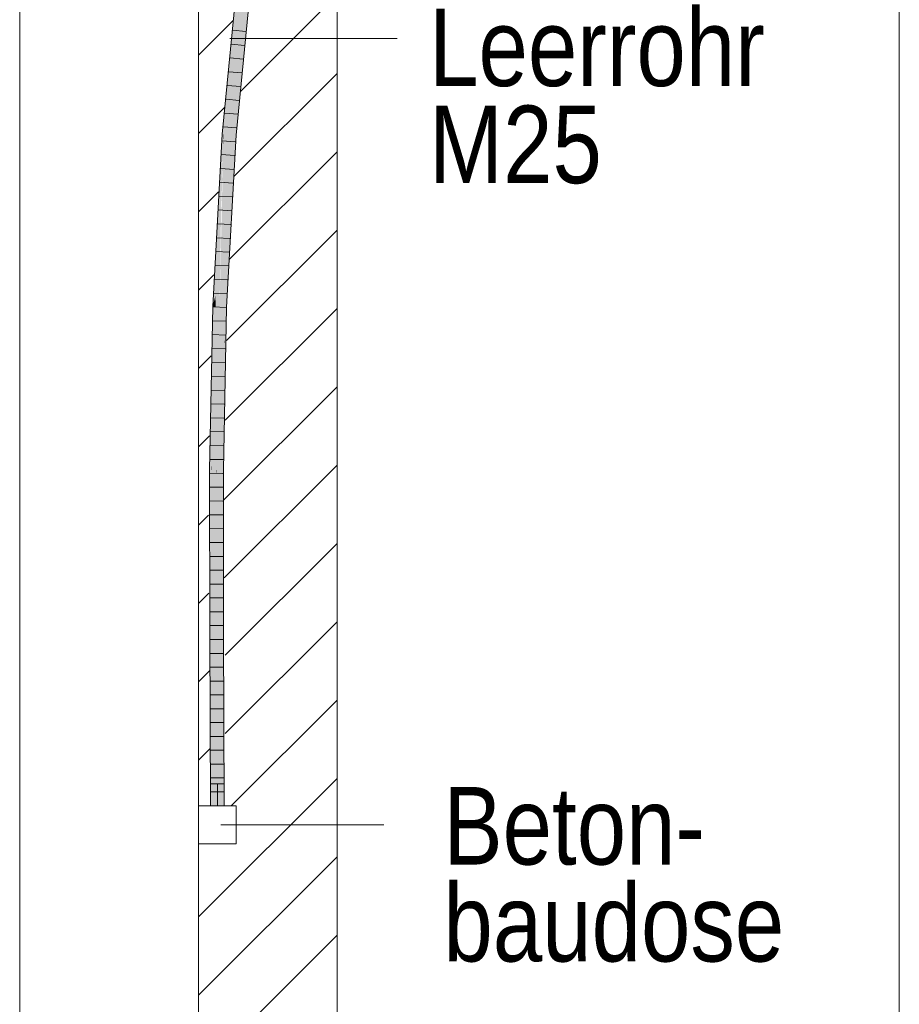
# Model space of a CAD drawing. Extents: x -500 to 300, y 62 to 1162.
# Tile 79 of 90: x 171 to 187, y 776 to 794. Entities that reach past the tile are written whole.
import ezdxf
from ezdxf.lldxf.tags import DXFTag

# ---------------------------------------------------------------- set-up
doc = ezdxf.new("R2010")
doc.units = 0
doc.layers.get('0').update_dxf_attribs({"lineweight": 13})
for name, color, linetype, lineweight, true_color in [('E_Betonbaudose', 1, 'Continuous', 13, 0xff0000), ('E_Detail_Beschriftung', 7, 'Continuous', 13, 0x009900), ('E_Detail_Wandschraffur', 7, 'Continuous', 5, 0xc0c0c0), ('E_Leerrohr 25-A06G93S78I', 7, 'Continuous', 9, 0xff8000), ('E_Leerrohr 25-Shading', 7, 'Continuous', 9, 0xff8000)]:
    doc.layers.add(name, color=color, linetype=linetype, lineweight=lineweight, true_color=true_color)
doc.layers.add('E_Detail_Linie_Text_Bem', color=7, linetype='Continuous', lineweight=13)
doc.styles.get("Standard").update_dxf_attribs({"font": 'ARIALN.TTF'})
tags = doc.linetypes.add('fein_strichliert', pattern=[4, 1, -2, 1]).pattern_tags.tags
tags[8:9] = [DXFTag(74, 4), DXFTag(75, 0), DXFTag(340, '0'), DXFTag(46, 0.0), DXFTag(50, 0.0), DXFTag(44, 0.0), DXFTag(45, 0.0)]
tags[6:7] = [DXFTag(74, 4), DXFTag(75, 0), DXFTag(340, '0'), DXFTag(46, 0.0), DXFTag(50, 0.0), DXFTag(44, 0.0), DXFTag(45, 0.0)]
tags[4:5] = [DXFTag(74, 4), DXFTag(75, 0), DXFTag(340, '0'), DXFTag(46, 0.0), DXFTag(50, 0.0), DXFTag(44, 0.0), DXFTag(45, 0.0)]
tags = doc.linetypes.add('fein_strichliert-A06G93S58I', pattern=[4, 1, -2, 1]).pattern_tags.tags
tags[8:9] = [DXFTag(74, 4), DXFTag(75, 0), DXFTag(340, '0'), DXFTag(46, 0.0), DXFTag(50, 0.0), DXFTag(44, 0.0), DXFTag(45, 0.0)]
tags[6:7] = [DXFTag(74, 4), DXFTag(75, 0), DXFTag(340, '0'), DXFTag(46, 0.0), DXFTag(50, 0.0), DXFTag(44, 0.0), DXFTag(45, 0.0)]
tags[4:5] = [DXFTag(74, 4), DXFTag(75, 0), DXFTag(340, '0'), DXFTag(46, 0.0), DXFTag(50, 0.0), DXFTag(44, 0.0), DXFTag(45, 0.0)]
tags = doc.linetypes.add('STRICHPUNKT2-A06G93S88I', pattern=[12.7, 6.35, -3.175, 0, -3.175]).pattern_tags.tags
tags[10:11] = [DXFTag(74, 4), DXFTag(75, 0), DXFTag(340, '0'), DXFTag(46, 0.0), DXFTag(50, 0.0), DXFTag(44, 0.0), DXFTag(45, 0.0)]
tags[8:9] = [DXFTag(74, 4), DXFTag(75, 0), DXFTag(340, '0'), DXFTag(46, 0.0), DXFTag(50, 0.0), DXFTag(44, 0.0), DXFTag(45, 0.0)]
tags[6:7] = [DXFTag(74, 4), DXFTag(75, 0), DXFTag(340, '0'), DXFTag(46, 0.0), DXFTag(50, 0.0), DXFTag(44, 0.0), DXFTag(45, 0.0)]
tags[4:5] = [DXFTag(74, 4), DXFTag(75, 0), DXFTag(340, '0'), DXFTag(46, 0.0), DXFTag(50, 0.0), DXFTag(44, 0.0), DXFTag(45, 0.0)]

# ---------------------------------------------------------------- blocks, each defined once
blk = doc.blocks.new('Shading-A06G93GX8I', base_point=(174.254, 868.332))
at = {"layer": 'E_Leerrohr 25-Shading', "color": 31, "true_color": 0xfabd7f}
for points in [[(174.702, 795.386), (174.445, 792.78), (174.451, 791.941), (174.396, 791.945)], [(174.716, 795.384), (174.702, 795.386), (174.451, 791.941)], [(174.79, 795.375), (174.716, 795.384), (174.451, 791.941)], [(174.451, 791.941), (174.539, 791.934), (174.79, 795.375), (174.878, 795.364)], [(174.445, 792.78), (174.363, 791.948), (174.396, 791.945)], [(174.303, 789.268), (174.451, 791.941), (174.309, 789.633), (174.396, 791.945)], [(174.451, 791.941), (174.303, 789.268), (174.368, 788.83), (174.321, 788.832)], [(174.396, 791.945), (174.363, 791.948), (174.309, 789.633), (174.322, 790.421)], [(174.322, 790.421), (174.363, 791.948), (174.34, 791.53)], [(174.451, 791.941), (174.368, 788.83), (174.539, 791.934)], [(174.34, 791.53), (174.279, 788.833), (174.322, 790.421)], [(174.305, 790.485), (174.34, 791.53), (174.315, 791.074)], [(174.315, 791.074), (174.251, 788.834), (174.305, 790.485)], [(174.251, 788.834), (174.315, 791.074), (174.253, 789.005), (174.304, 790.869)], [(174.304, 790.869), (174.283, 790.489), (174.253, 789.005), (174.268, 789.928)], [(174.305, 790.485), (174.251, 788.834), (174.279, 788.833)], [(174.283, 790.489), (174.275, 790.355), (174.268, 789.928)], [(174.268, 789.928), (174.275, 790.355), (174.21, 788.836), (174.202, 789.031)], [(174.309, 789.633), (174.322, 790.421), (174.279, 788.833)], [(174.268, 789.928), (174.21, 788.836), (174.24, 788.835)], [(174.24, 788.835), (174.249, 788.834), (174.268, 789.928), (174.253, 789.004)], [(174.303, 789.268), (174.309, 789.633), (174.279, 788.833)], [(174.303, 789.268), (174.279, 788.833), (174.321, 788.832)], [(174.202, 789.031), (174.191, 788.836), (174.21, 788.836)], [(174.249, 788.834), (174.251, 788.834), (174.253, 789.004)], [(174.139, 785.889), (174.191, 788.836), (174.137, 786.071)], [(174.139, 785.889), (174.223, 786.611), (174.191, 788.836), (174.228, 787.218)], [(174.21, 788.836), (174.191, 788.836), (174.229, 787.411), (174.228, 787.218)], [(174.24, 788.835), (174.21, 788.836), (174.229, 787.411)], [(174.249, 788.834), (174.24, 788.835), (174.233, 787.134), (174.229, 787.411)], [(174.239, 786.744), (174.251, 788.834), (174.233, 787.134), (174.249, 788.834)], [(174.239, 786.744), (174.279, 788.833), (174.251, 788.834)], [(174.31, 785.887), (174.279, 788.833), (174.25, 785.888), (174.239, 786.744)], [(174.34, 787.418), (174.321, 788.832), (174.285, 788.263), (174.279, 788.833)], [(174.368, 788.83), (174.321, 788.832), (174.34, 787.418)], [(174.285, 788.263), (174.31, 785.887), (174.315, 786.133)], [(174.34, 787.418), (174.285, 788.263), (174.315, 786.133)], [(174.229, 787.411), (174.228, 787.218), (174.233, 787.134), (174.232, 787.026)], [(174.228, 787.218), (174.223, 786.611), (174.232, 787.026), (174.229, 786.66)], [(174.232, 787.026), (174.239, 786.744), (174.233, 787.134)], [(174.229, 786.66), (174.239, 786.744), (174.232, 787.026)], [(174.239, 786.744), (174.222, 785.888), (174.234, 785.888)], [(174.222, 785.888), (174.239, 786.744), (174.229, 786.66)], [(174.239, 786.744), (174.234, 785.888), (174.25, 785.888)], [(174.223, 786.611), (174.139, 785.889), (174.217, 785.888)], [(174.217, 785.888), (174.222, 785.888), (174.223, 786.611), (174.229, 786.66)], [(174.137, 786.071), (174.133, 785.889), (174.139, 785.889)], [(174.133, 785.889), (174.137, 783.151), (174.139, 785.889)], [(174.139, 785.889), (174.137, 783.151), (174.217, 785.888), (174.218, 785.763)], [(174.218, 785.763), (174.222, 785.888), (174.217, 785.888)], [(174.222, 785.888), (174.218, 785.763), (174.226, 782.941)], [(174.222, 785.888), (174.226, 782.941), (174.234, 785.888), (174.235, 782.941)], [(174.234, 785.888), (174.235, 782.941), (174.25, 785.888), (174.248, 782.941)], [(174.248, 782.941), (174.314, 782.941), (174.25, 785.888), (174.31, 785.887)], [(174.218, 785.763), (174.137, 783.151), (174.226, 782.941), (174.137, 782.941)], [(174.15, 779.828), (174.239, 779.828), (174.137, 782.941), (174.226, 782.941)], [(174.226, 782.941), (174.239, 779.828), (174.235, 782.941)], [(174.235, 782.941), (174.239, 779.828), (174.248, 782.941)], [(174.248, 782.941), (174.239, 779.828), (174.315, 782.706), (174.306, 779.828)], [(174.248, 782.941), (174.315, 782.706), (174.314, 782.941)], [(174.306, 779.828), (174.327, 779.828), (174.315, 782.706)]]:
    blk.add_solid(points, dxfattribs=at)
at = {"layer": 'E_Leerrohr 25-Shading', "color": 43, "true_color": 0xd7ab7f}
for points in [[(174.445, 792.78), (174.672, 795.389), (174.463, 793.088), (174.666, 795.39)], [(174.702, 795.386), (174.672, 795.389), (174.445, 792.78)], [(174.463, 793.088), (174.666, 795.39), (174.5, 793.709)], [(174.765, 794.032), (174.878, 795.364), (174.539, 791.934)], [(174.914, 795.36), (174.908, 795.361), (174.658, 792.768), (174.765, 794.032)], [(174.658, 792.768), (174.765, 794.032), (174.562, 791.932), (174.539, 791.934)], [(174.356, 791.948), (174.363, 791.948), (174.5, 793.709), (174.463, 793.088)], [(174.356, 791.948), (174.5, 793.709), (174.428, 792.983)], [(174.349, 791.949), (174.428, 792.983), (174.403, 792.728)], [(174.349, 791.949), (174.351, 791.949), (174.428, 792.983), (174.386, 792.378)], [(174.445, 792.78), (174.463, 793.088), (174.363, 791.948)], [(174.403, 792.728), (174.364, 792.324), (174.349, 791.949), (174.337, 791.95)], [(174.562, 791.932), (174.576, 791.931), (174.658, 792.768)], [(174.364, 792.324), (174.327, 791.951), (174.337, 791.95)], [(174.351, 791.949), (174.356, 791.948), (174.386, 792.378)], [(174.31, 791.554), (174.287, 790.65), (174.333, 791.95), (174.322, 791.558)], [(174.342, 791.755), (174.349, 791.949), (174.308, 791.038), (174.309, 791.068)], [(174.309, 791.068), (174.349, 791.949), (174.322, 791.558), (174.337, 791.95)], [(174.31, 791.554), (174.333, 791.95), (174.327, 791.951)], [(174.31, 791.554), (174.327, 791.951), (174.314, 791.721)], [(174.342, 791.755), (174.315, 791.074), (174.356, 791.948), (174.34, 791.53)], [(174.322, 791.558), (174.337, 791.95), (174.333, 791.95)], [(174.34, 791.53), (174.363, 791.948), (174.356, 791.948)], [(174.349, 791.949), (174.342, 791.755), (174.351, 791.949)], [(174.342, 791.755), (174.356, 791.948), (174.351, 791.949)], [(174.494, 790.847), (174.539, 791.934), (174.368, 788.83)], [(174.576, 791.931), (174.562, 791.932), (174.428, 789.265), (174.494, 790.847)], [(174.562, 791.932), (174.539, 791.934), (174.494, 790.847)], [(174.202, 789.031), (174.31, 791.554), (174.155, 788.838), (174.314, 791.721)], [(174.323, 791.289), (174.342, 791.755), (174.304, 790.869), (174.308, 791.038)], [(174.275, 790.355), (174.287, 790.65), (174.202, 789.031), (174.31, 791.554)], [(174.287, 790.65), (174.283, 790.489), (174.322, 791.558), (174.309, 791.068)], [(174.304, 790.869), (174.315, 791.074), (174.323, 791.289)], [(174.309, 791.068), (174.283, 790.489), (174.308, 791.038)], [(174.308, 791.038), (174.283, 790.489), (174.304, 790.869)], [(174.428, 789.265), (174.494, 790.847), (174.387, 788.829), (174.368, 788.83)], [(174.283, 790.489), (174.287, 790.65), (174.275, 790.355)], [(174.387, 788.829), (174.404, 788.828), (174.428, 789.265)], [(174.202, 789.031), (174.155, 788.838), (174.184, 788.837)], [(174.184, 788.837), (174.191, 788.836), (174.202, 789.031)], [(174.191, 788.836), (174.114, 786.745), (174.131, 785.889), (174.097, 785.889)], [(174.155, 788.838), (174.114, 786.745), (174.184, 788.837)], [(174.114, 786.745), (174.191, 788.836), (174.184, 788.837)], [(174.191, 788.836), (174.131, 785.889), (174.137, 786.071)], [(174.367, 788.207), (174.368, 788.83), (174.34, 787.418)], [(174.364, 786.744), (174.403, 788.774), (174.365, 787.64)], [(174.365, 787.64), (174.403, 788.774), (174.366, 788.108), (174.37, 788.262)], [(174.387, 788.829), (174.368, 788.83), (174.367, 788.207)], [(174.37, 788.262), (174.403, 788.774), (174.387, 788.829), (174.404, 788.828)], [(174.37, 788.262), (174.387, 788.829), (174.375, 788.456)], [(174.367, 788.207), (174.37, 788.262), (174.375, 788.456)], [(174.315, 786.133), (174.326, 786.463), (174.367, 788.207), (174.366, 788.108)], [(174.315, 786.133), (174.367, 788.207), (174.34, 787.418)], [(174.37, 788.262), (174.367, 788.207), (174.366, 788.108)], [(174.326, 786.463), (174.365, 787.64), (174.366, 788.108)], [(174.313, 785.933), (174.364, 786.744), (174.326, 786.463), (174.365, 787.64)], [(174.335, 785.887), (174.364, 786.744), (174.312, 785.887), (174.313, 785.933)], [(174.335, 785.887), (174.347, 785.887), (174.364, 786.744)], [(174.326, 786.463), (174.319, 786.245), (174.313, 785.933), (174.31, 785.887)], [(174.319, 786.245), (174.315, 786.133), (174.31, 785.887)], [(174.131, 785.889), (174.133, 785.889), (174.137, 786.071)], [(174.097, 785.889), (174.101, 782.941), (174.137, 783.151), (174.137, 782.941)], [(174.097, 785.889), (174.137, 783.151), (174.131, 785.889)], [(174.137, 783.151), (174.133, 785.889), (174.131, 785.889)], [(174.313, 785.933), (174.31, 785.887), (174.312, 785.887)], [(174.312, 785.887), (174.31, 785.887), (174.314, 782.941)], [(174.335, 785.887), (174.312, 785.887), (174.341, 782.941), (174.314, 782.941)], [(174.341, 782.941), (174.351, 782.941), (174.335, 785.887), (174.347, 785.887)], [(174.114, 779.828), (174.15, 779.828), (174.101, 782.941), (174.137, 782.941)], [(174.341, 782.941), (174.314, 782.941), (174.335, 779.828), (174.315, 782.706)], [(174.341, 782.941), (174.335, 779.828), (174.364, 779.828)], [(174.364, 779.828), (174.351, 782.941), (174.341, 782.941)], [(174.315, 782.706), (174.327, 779.828), (174.335, 779.828)]]:
    blk.add_solid(points, dxfattribs=at)
at = {"layer": 'E_Leerrohr 25-Shading', "color": 31, "true_color": 0xecb67f}
for points in [[(174.239, 780.222), (174.114, 780.222), (174.239, 779.828), (174.114, 779.828)], [(174.364, 780.222), (174.239, 780.222), (174.364, 779.828), (174.239, 779.828)], [(174.239, 779.828), (174.049, 779.828), (174.239, 779.822), (174.049, 779.822)], [(174.271, 779.828), (174.239, 779.828), (174.271, 779.822), (174.239, 779.822)], [(174.428, 779.822), (174.428, 779.828), (174.271, 779.822), (174.271, 779.828)]]:
    blk.add_solid(points, dxfattribs=at)
blk = doc.blocks.new('Referenz-A06G93S98I')
at = {"layer": 'E_Betonbaudose', "linetype": 'Continuous', "ltscale": 0.13}
for p, q in [((173.899, 779.142), (173.899, 779.822)), ((173.899, 779.822), (174.579, 779.822)), ((174.579, 779.822), (174.579, 779.142)), ((174.579, 779.142), (173.899, 779.142))]:
    blk.add_line(p, q, dxfattribs=at)
at = {"layer": 'E_Detail_Linie_Text_Bem', "linetype": 'fein_strichliert-A06G93S58I', "ltscale": 0.65}
for p, q in [((186.551, 761.593), (186.551, 822.909)), ((170.67, 762.674), (170.67, 815.553))]:
    blk.add_line(p, q, dxfattribs=at)
at = {"layer": 'E_Detail_Linie_Text_Bem', "linetype": 'Continuous', "ltscale": 0.13}
for p, q in [((173.899, 791.682), (173.899, 803.482)), ((176.399, 803.482), (176.399, 763.482)), ((173.899, 791.482), (173.899, 791.682)), ((173.899, 763.482), (173.899, 791.482))]:
    blk.add_line(p, q, dxfattribs=at)
at = {"layer": 'E_Detail_Linie_Text_Bem', "color": 0, "linetype": 'Continuous', "ltscale": 0.13}
for p, q in [((174.463, 793.679), (177.484, 793.679)), ((174.304, 779.482), (177.242, 779.482))]:
    blk.add_line(p, q, dxfattribs=at)
at = {"layer": 'E_Detail_Wandschraffur', "linetype": 'ByBlock', "ltscale": 0.13}
for p, q in [((174.66, 792.724), (176.399, 794.463)), ((173.899, 791.963), (174.371, 792.435)), ((174.461, 789.696), (176.399, 791.634)), ((173.899, 789.134), (174.176, 789.412)), ((174.377, 786.785), (176.399, 788.806)), ((173.899, 786.306), (174.096, 786.503)), ((174.364, 783.943), (176.399, 785.977)), ((173.899, 783.477), (174.087, 783.666)), ((174.38, 781.13), (176.399, 783.149)), ((173.899, 780.649), (174.106, 780.857)), ((173.899, 777.82), (176.399, 780.32)), ((173.899, 774.992), (176.399, 777.492))]:
    blk.add_line(p, q, dxfattribs=at)
at = {"layer": 'E_Detail_Wandschraffur', "linetype": 'fein_strichliert', "ltscale": 0.13}
for p, q in [((173.899, 793.377), (174.524, 794.002)), ((174.54, 791.19), (176.399, 793.048)), ((173.899, 790.548), (174.26, 790.91)), ((174.402, 788.224), (176.399, 790.22)), ((173.899, 787.72), (174.128, 787.949)), ((174.358, 785.351), (176.399, 787.391)), ((173.899, 784.891), (174.077, 785.07)), ((174.379, 782.543), (176.399, 784.563)), ((173.899, 782.063), (174.097, 782.261)), ((174.486, 779.822), (176.399, 781.735)), ((173.899, 776.406), (176.399, 778.906))]:
    blk.add_line(p, q, dxfattribs=at)
at = {"layer": 'E_Leerrohr 25-A06G93S78I', "linetype": 'Continuous', "ltscale": 0.13}
for p, q in [((174.327, 791.95), (174.666, 795.39)), ((174.576, 791.931), (174.914, 795.36)), ((174.753, 793.802), (174.519, 793.825)), ((174.728, 793.553), (174.494, 793.576)), ((174.704, 793.305), (174.47, 793.327)), ((174.679, 793.056), (174.445, 793.078)), ((174.655, 792.808), (174.421, 792.829)), ((174.63, 792.56), (174.396, 792.58)), ((174.606, 792.311), (174.372, 792.331)), ((174.581, 792.063), (174.347, 792.081)), ((174.155, 788.838), (174.327, 791.95)), ((174.404, 788.828), (174.576, 791.931)), ((174.562, 791.814), (174.328, 791.832)), ((174.548, 791.565), (174.314, 791.582)), ((174.534, 791.315), (174.3, 791.332)), ((174.521, 791.066), (174.286, 791.082)), ((174.507, 790.817), (174.272, 790.832)), ((174.493, 790.568), (174.259, 790.582)), ((174.479, 790.318), (174.245, 790.332)), ((174.466, 790.069), (174.231, 790.082)), ((174.452, 789.82), (174.217, 789.832)), ((174.438, 789.571), (174.203, 789.582)), ((174.424, 789.321), (174.189, 789.332)), ((174.41, 789.072), (174.176, 789.082)), ((174.097, 785.889), (174.155, 788.838)), ((174.397, 788.823), (174.162, 788.832)), ((174.347, 785.887), (174.404, 788.828)), ((174.392, 788.573), (174.157, 788.582)), ((174.387, 788.324), (174.152, 788.331)), ((174.382, 788.074), (174.147, 788.081)), ((174.377, 787.824), (174.142, 787.831)), ((174.372, 787.575), (174.137, 787.581)), ((174.367, 787.325), (174.132, 787.33)), ((174.363, 787.075), (174.128, 787.08)), ((174.358, 786.826), (174.123, 786.83)), ((174.353, 786.576), (174.118, 786.58)), ((174.348, 786.326), (174.113, 786.329)), ((174.343, 786.077), (174.108, 786.079)), ((174.101, 782.941), (174.097, 785.889)), ((174.351, 782.941), (174.347, 785.887)), ((174.339, 785.827), (174.104, 785.829)), ((174.34, 785.577), (174.105, 785.579)), ((174.34, 785.327), (174.105, 785.329)), ((174.34, 785.077), (174.105, 785.079)), ((174.341, 784.827), (174.106, 784.829)), ((174.341, 784.578), (174.106, 784.578)), ((174.341, 784.328), (174.106, 784.328)), ((174.342, 784.078), (174.107, 784.078)), ((174.342, 783.828), (174.107, 783.828)), ((174.342, 783.578), (174.107, 783.578)), ((174.343, 783.328), (174.108, 783.328)), ((174.343, 783.078), (174.108, 783.078)), ((174.114, 779.828), (174.101, 782.941)), ((174.344, 782.828), (174.109, 782.828)), ((174.364, 779.828), (174.351, 782.941)), ((174.345, 782.578), (174.11, 782.578)), ((174.346, 782.328), (174.111, 782.328)), ((174.347, 782.078), (174.112, 782.078)), ((174.348, 781.828), (174.113, 781.828)), ((174.349, 781.578), (174.114, 781.578)), ((174.35, 781.328), (174.115, 781.328)), ((174.351, 781.078), (174.116, 781.078)), ((174.352, 780.828), (174.117, 780.828)), ((174.353, 780.578), (174.118, 780.578)), ((174.354, 780.328), (174.119, 780.328)), ((174.114, 780.222), (174.114, 779.828)), ((174.187, 780.222), (174.114, 780.222)), ((174.29, 780.222), (174.187, 780.222)), ((174.364, 780.222), (174.29, 780.222)), ((174.364, 779.828), (174.364, 780.222)), ((174.355, 780.078), (174.12, 780.078)), ((174.049, 779.828), (174.049, 779.822)), ((174.16, 779.828), (174.049, 779.828)), ((174.16, 779.822), (174.049, 779.822)), ((174.187, 779.828), (174.114, 779.828)), ((174.364, 779.828), (174.114, 779.828)), ((174.317, 779.828), (174.16, 779.828)), ((174.317, 779.822), (174.16, 779.822)), ((174.29, 779.828), (174.187, 779.828)), ((174.364, 779.828), (174.29, 779.828)), ((174.429, 779.828), (174.317, 779.828)), ((174.429, 779.822), (174.317, 779.822)), ((174.429, 779.822), (174.429, 779.828))]:
    blk.add_line(p, q, dxfattribs=at)
at = {"layer": 'E_Leerrohr 25-A06G93S78I', "linetype": 'STRICHPUNKT2-A06G93S88I', "lineweight": 5, "ltscale": 0.13}
blk.add_line((174.239, 779.828), (174.239, 780.222), dxfattribs=at)
at = {"layer": 'E_Detail_Beschriftung', "linetype": 'Continuous', "ltscale": 0.13, "char_height": 1.4, "attachment_point": 1}
for s, insert in [('{\\fArial Narrow;Leerrohr}', (178.062, 794.219)), ('{\\fArial Narrow;M25}', (178.062, 792.466)), ('{\\fArial Narrow;Beton-}', (178.32, 780.165)), ('{\\fArial Narrow;baudose}', (178.32, 778.415))]:
    blk.add_mtext(s, dxfattribs=dict(at, insert=insert))

msp = doc.modelspace()

# ---------------------------------------------------------------- block references
at = {"color": 8, "lineweight": 25, "ltscale": 0.25, "true_color": 0x808080}
msp.add_blockref('Referenz-A06G93S98I', (0, 0), dxfattribs=at)
msp.add_blockref('Shading-A06G93GX8I', (174.254, 868.332))

doc.saveas('drawing.dxf')
